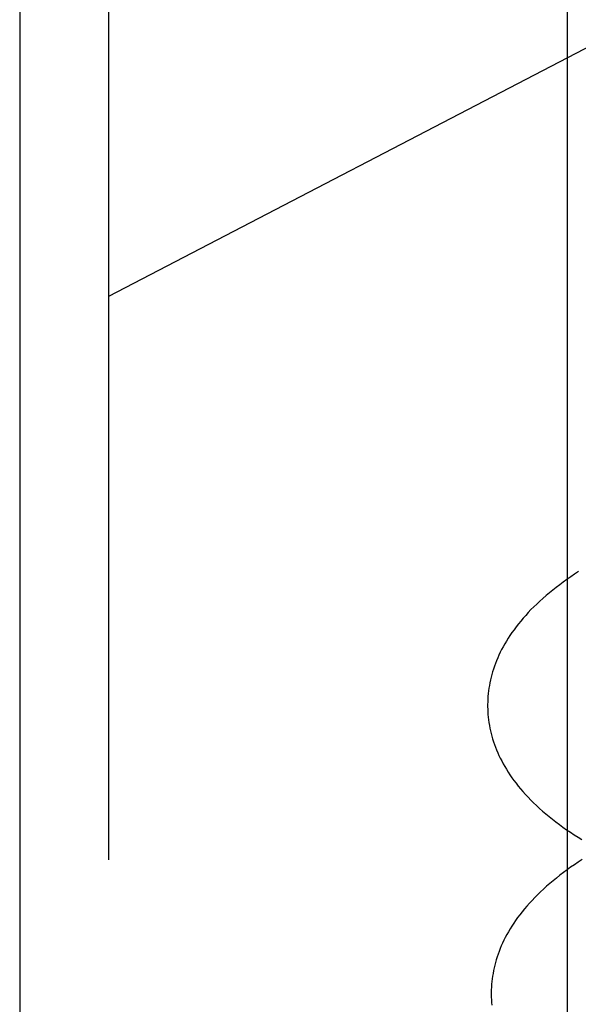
# Model space of a CAD drawing. Header units: inches. Extents: x 0 to 184, y 0 to 119.
# Tile 98 of 114: x 110.15 to 110.26, y 44.548 to 44.742. Entities that reach past the tile are written whole.
import ezdxf

# ---------------------------------------------------------------- set-up
doc = ezdxf.new("R2010")
doc.units = ezdxf.units.IN
doc.header["$LTSCALE"] = 10.121375
doc.header["$MEASUREMENT"] = 0
doc.linetypes.add('HIDDEN', pattern=[0.2, 0.1, -0.1])
doc.layers.add('DEFAULT_2', color=8, linetype='HIDDEN')

msp = doc.modelspace()

# ---------------------------------------------------------------- linework, layer by layer
at = {"layer": 'DEFAULT_2', "color": 8, "linetype": 'HIDDEN'}
for p, q in [((110.16748, 47.61281), (110.16748, 42.11231)), ((110.14998, 45.13063), (110.14998, 44.16063)), ((110.258, 44.45813), (110.258, 44.83313)), ((110.29248, 44.75251), (110.16748, 44.68751))]:
    msp.add_line(p, q, dxfattribs=at)
for points in [[(110.26014, 44.63323), (110.25937, 44.63273), (110.25862, 44.63222), (110.25788, 44.63171), (110.25716, 44.63119), (110.25645, 44.63066), (110.25575, 44.63013), (110.25507, 44.6296), (110.25441, 44.62906), (110.25376, 44.62851), (110.25313, 44.62796), (110.25252, 44.62741), (110.25193, 44.62685), (110.25135, 44.6263), (110.25079, 44.62574), (110.25026, 44.62517), (110.24974, 44.62461), (110.24924, 44.62405), (110.24876, 44.62348), (110.2483, 44.62292), (110.24786, 44.62235), (110.24744, 44.62179), (110.24704, 44.62123), (110.24665, 44.62067), (110.24629, 44.6201), (110.24594, 44.61954), (110.24561, 44.61899), (110.2453, 44.61843), (110.245, 44.61787), (110.24473, 44.61732), (110.24446, 44.61677), (110.24422, 44.61622), (110.24399, 44.61567), (110.24377, 44.61512), (110.24358, 44.61458), (110.24339, 44.61403), (110.24322, 44.61349), (110.24306, 44.61295), (110.24292, 44.61241), (110.24279, 44.61187), (110.24268, 44.61133), (110.24258, 44.61079), (110.24249, 44.61025), (110.24242, 44.60971), (110.24235, 44.60917), (110.24231, 44.60864), (110.24227, 44.6081), (110.24225, 44.60756), (110.24224, 44.60703), (110.24224, 44.60658)], [(110.24224, 44.60658), (110.24225, 44.60613), (110.24227, 44.6056), (110.24231, 44.60506), (110.24236, 44.60452), (110.24242, 44.60399), (110.2425, 44.60345), (110.24259, 44.60292), (110.24269, 44.60238), (110.2428, 44.60184), (110.24293, 44.6013), (110.24307, 44.60077), (110.24323, 44.60023), (110.2434, 44.59969), (110.24359, 44.59915), (110.24378, 44.59861), (110.244, 44.59807), (110.24423, 44.59753), (110.24447, 44.59699), (110.24473, 44.59644), (110.24501, 44.5959), (110.2453, 44.59535), (110.24561, 44.59481), (110.24593, 44.59426), (110.24628, 44.59371), (110.24664, 44.59316), (110.24702, 44.5926), (110.24742, 44.59205), (110.24784, 44.5915), (110.24827, 44.59094), (110.24873, 44.59039), (110.2492, 44.58984), (110.2497, 44.58928), (110.25022, 44.58873), (110.25075, 44.58818), (110.25131, 44.58763), (110.25188, 44.58708), (110.25247, 44.58653), (110.25308, 44.58599), (110.25371, 44.58546), (110.25435, 44.58493), (110.25501, 44.5844), (110.25569, 44.58388), (110.25638, 44.58336), (110.25709, 44.58285), (110.25781, 44.58234), (110.25855, 44.58184), (110.2593, 44.58135), (110.26006, 44.58086), (110.26084, 44.58038)], [(110.26087, 44.57645), (110.2601, 44.57595), (110.25935, 44.57544), (110.25861, 44.57492), (110.25789, 44.57441), (110.25718, 44.57388), (110.25648, 44.57335), (110.2558, 44.57281), (110.25514, 44.57227), (110.25449, 44.57173), (110.25386, 44.57118), (110.25325, 44.57063), (110.25266, 44.57007), (110.25208, 44.56952), (110.25152, 44.56896), (110.25099, 44.56839), (110.25047, 44.56783), (110.24997, 44.56727), (110.24949, 44.5667), (110.24903, 44.56614), (110.24859, 44.56557), (110.24816, 44.56501), (110.24776, 44.56444), (110.24738, 44.56388), (110.24701, 44.56332), (110.24666, 44.56276), (110.24633, 44.5622), (110.24602, 44.56164), (110.24573, 44.56109), (110.24545, 44.56054), (110.24519, 44.55999), (110.24494, 44.55943), (110.24471, 44.55889), (110.2445, 44.55834), (110.2443, 44.55779), (110.24411, 44.55725), (110.24394, 44.5567), (110.24379, 44.55616), (110.24364, 44.55562), (110.24352, 44.55508), (110.2434, 44.55454), (110.2433, 44.554), (110.24321, 44.55346), (110.24314, 44.55292), (110.24307, 44.55239), (110.24303, 44.55185), (110.24299, 44.55131), (110.24297, 44.55077), (110.24296, 44.55024), (110.24296, 44.54979)], [(110.24296, 44.54979), (110.24297, 44.54934), (110.24299, 44.54881), (110.24303, 44.54827), (110.24308, 44.54774)]]:
    msp.add_lwpolyline(points, dxfattribs=at)

doc.saveas('drawing.dxf')
